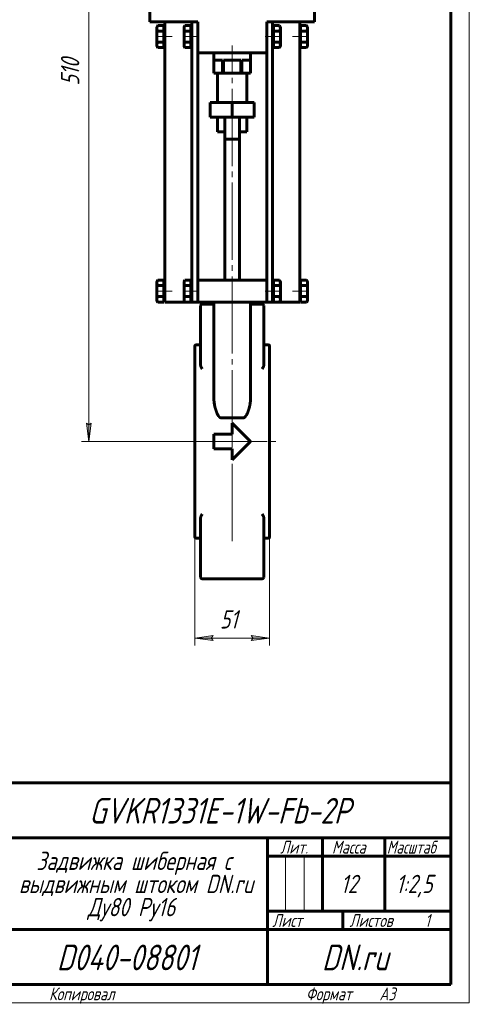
# Model space of a CAD drawing. Header units: millimetres. Extents: x 0 to 297, y 0 to 429.
# Tile 2 of 3: x 174 to 297, y 0 to 268. Entities that reach past the tile are written whole.
import ezdxf

# ---------------------------------------------------------------- set-up
doc = ezdxf.new("R2010")
doc.units = ezdxf.units.MM
for name, pattern in [('K5LT-1', [0]), ('K5LT_AXLED', [25.582741, 21.082741, -1.5, 1.5, -1.5]), ('K5LT_BASIC', [0]), ('K5LT_THIN', [0])]:
    doc.linetypes.add(name, pattern=pattern)
doc.layers.add('Системный слой', color=7, linetype='Continuous')
doc.layers.add('Системный слой (1)', color=7, linetype='Continuous', true_color=0x6c6c6c)
doc.styles.add('KDIMTEXTSTYLE', font='txt', dxfattribs={"width": 0.96, "oblique": 15, "height": 5})
doc.styles.add('KTEXTSTYLE', font='txt', dxfattribs={"width": 0.96, "height": 5})
doc.dimstyles.new('KDIMSTYLE (0.40)', dxfattribs={"dimtxt": 5, "dimasz": 1, "dimexe": 2, "dimexo": 0, "dimgap": 1, "dimtad": 1, "dimlfac": 2.5, "dimtxsty": 'KDIMTEXTSTYLE', "dimsah": 1, "dimcen": 0, "dimdle": 1, "dimadec": 0, "dimazin": 0, "dimtfac": 0.667, "dimtmove": 0, "dimatfit": 3, "dimfxl": 1, "dimtvp": 1, "dimtolj": 1, "dimtzin": 0, "dimarcsym": 0})

# ---------------------------------------------------------------- blocks, each defined once
blk = doc.blocks.new('U16')
at = {"layer": 'Системный слой (1)', "color": 143, "linetype": 'K5LT_BASIC', "lineweight": 60, "true_color": 0x33acca}
for p, q in [((222.59, 179.45), (223.79, 179.45)), ((240.99, 179.45), (242.19, 179.45))]:
    blk.add_line(p, q, dxfattribs=at)
blk = doc.blocks.new('U17')
at = {"layer": 'Системный слой (1)', "color": 143, "linetype": 'K5LT_BASIC', "lineweight": 60, "true_color": 0x33acca}
for p, q in [((222.59, 126.65), (223.79, 126.65)), ((240.99, 126.65), (242.19, 126.65))]:
    blk.add_line(p, q, dxfattribs=at)
blk = doc.blocks.new('D7')
at = {"layer": 'Системный слой (1)'}
for points in [[(226.69, 99.46), (227.19, 100.12), (222.19, 99.46), (227.19, 98.8)], [(237.59, 98.8), (242.59, 99.46), (237.59, 100.12), (238.09, 99.46)]]:
    blk.add_hatch(color=7, dxfattribs=at).paths.add_polyline_path(points)
at = {"layer": 'Системный слой (1)', "color": 7, "linetype": 'K5LT_THIN', "lineweight": 18, "true_color": 0xffffff}
for p, q in [((222.19, 127.05), (222.19, 97.46)), ((242.59, 127.05), (242.59, 97.46)), ((222.19, 99.46), (227.19, 100.12)), ((227.19, 98.8), (222.19, 99.46)), ((227.19, 100.12), (226.69, 99.46)), ((226.69, 99.46), (227.19, 98.8)), ((238.09, 99.46), (237.59, 100.12)), ((237.59, 100.12), (242.59, 99.46)), ((242.59, 99.46), (237.59, 98.8)), ((237.59, 98.8), (238.09, 99.46))]:
    blk.add_line(p, q, dxfattribs=at)
blk.add_wipeout([(229.04, 100.46), (229.04, 107.84), (235.48, 107.84), (235.48, 100.46)]).dxf.layer = 'Системный слой (1)'
blk.add_line((222.19, 99.46), (242.59, 99.46), dxfattribs=at)
at = {"layer": 'Системный слой (1)', "color": 7, "insert": (229.04, 107.05), "char_height": 5, "attachment_point": 1, "style": 'KTEXTSTYLE'}
blk.add_mtext('\\fArial|b0|c204|p34;\\H5.0;\\W1.000;\\Q15;\\fGOST Type AU|b0|i0|c204|p34;\\Q15;\\W0.960;51', dxfattribs=at)
blk = doc.blocks.new('KDIMARROW_01')
at = {"layer": 'Системный слой'}
blk.add_hatch(color=0, dxfattribs=at).paths.add_polyline_path([(-5, -0.66), (0, 0), (-5, 0.66), (-4.5, 0)])
at = {"layer": 'Системный слой', "color": 0, "linetype": 'K5LT_THIN', "lineweight": 18}
for p, q in [((-4.5, 0), (-5, 0.66)), ((-5, 0.66), (0, 0)), ((0, 0), (-5, -0.66)), ((-5, -0.66), (-4.5, 0))]:
    blk.add_line(p, q, dxfattribs=at)
at = {"layer": 'Системный слой (1)', "color": 0, "linetype": 'K5LT_THIN', "lineweight": 18}
blk.add_line((96.52, 153.05), (96.12, 153.05), dxfattribs=at)
blk = doc.blocks.new('D8')
at = {"layer": 'Системный слой (1)'}
for points in [[(193.98, 352.05), (193.32, 357.05), (192.66, 352.05), (193.32, 352.55)], [(193.32, 153.05), (193.98, 158.05), (193.32, 157.55), (192.66, 158.05)]]:
    blk.add_hatch(color=7, dxfattribs=at).paths.add_polyline_path(points)
at = {"layer": 'Системный слой (1)', "color": 7, "linetype": 'K5LT_THIN', "lineweight": 18, "true_color": 0xffffff}
for p, q in [((213.99, 357.05), (191.32, 357.05)), ((192.66, 352.05), (193.32, 357.05)), ((193.32, 357.05), (193.98, 352.05)), ((193.32, 352.55), (192.66, 352.05)), ((193.98, 352.05), (193.32, 352.55)), ((193.32, 153.05), (192.66, 158.05)), ((192.66, 158.05), (193.32, 157.55)), ((193.32, 157.55), (193.98, 158.05)), ((193.98, 158.05), (193.32, 153.05)), ((222.19, 153.05), (191.32, 153.05))]:
    blk.add_line(p, q, dxfattribs=at)
blk.add_wipeout([(192.32, 250.1), (184.94, 250.1), (184.94, 259.6), (192.32, 259.6)]).dxf.layer = 'Системный слой (1)'
blk.add_line((193.32, 357.05), (193.32, 153.05), dxfattribs=at)
at = {"layer": 'Системный слой (1)', "color": 7, "insert": (185.73, 250.1), "char_height": 5, "attachment_point": 1, "rotation": 90, "style": 'KTEXTSTYLE'}
blk.add_mtext('\\fArial|b0|c204|p34;\\H5.0;\\W1.000;\\Q15;\\fGOST Type AU|b0|i0|c204|p34;\\Q15;\\W0.960;510', dxfattribs=at)
blk = doc.blocks.new('U22')
at = {"color": 7, "linetype": 'K5LT_THIN', "lineweight": 18, "true_color": 0xffffff}
for p, q in [((297, 420), (297, 0)), ((246.96, 25), (246.96, 40)), ((251.98, 25), (251.98, 40)), ((297, 0), (0, 0))]:
    blk.add_line(p, q, dxfattribs=at)
at = {"color": 143, "linetype": 'K5LT_BASIC', "lineweight": 60, "true_color": 0x33acca}
for p, q in [((292, 415), (292, 5)), ((107, 60), (292, 60)), ((172, 45), (292, 45)), ((242, 5), (242, 45)), ((257, 25), (257, 45)), ((274, 25), (274, 45)), ((242, 40), (257, 40)), ((257, 40), (292, 40)), ((242, 25), (292, 25)), ((262.57, 20), (262.57, 25)), ((172, 20), (242, 20)), ((242, 20), (292, 20)), ((292, 5), (20, 5))]:
    blk.add_line(p, q, dxfattribs=at)
at = {"color": 7, "attachment_point": 1, "style": 'KTEXTSTYLE'}
for s, insert, char_height in [('\\fArial|b0|c204|p34;\\H5.0;\\W1.000;\\Q15;\\fGOST Type AU|b0|i0|c204|p34;\\Q15;\\W0.960;\\H7.00;GVKR1331E-1W-Fb-2P', (193.41, 55.86), 7), ('\\fArial|b0|c204|p34;\\H5.0;\\W1.000;\\Q15;\\fGOST Type AU|b0|i0|c204|p34;\\Q15;\\W0.960;\\H3.50;Лит.', (245.47, 44.18), 3.5), ('\\fArial|b0|c204|p34;\\H5.0;\\W1.000;\\Q15;\\fGOST Type AU|b0|i0|c204|p34;\\Q15;\\W0.960;\\H3.50;Масса', (259.58, 44.18), 3.5), ('\\fArial|b0|c204|p34;\\H5.0;\\W1.000;\\Q15;\\fGOST Type AU|b0|i0|c204|p34;\\Q15;\\W0.926;\\H3.50;Масштаб', (274.52, 44.18), 3.5), ('\\fArial|b0|c204|p34;\\H5.0;\\W1.000;\\Q15;\\fGOST Type AU|b0|i0|c204|p34;\\Q15;\\W0.960;Задвижка шиберная с', (179.04, 41.21), 5), ('\\fArial|b0|c204|p34;\\H5.0;\\W1.000;\\Q15;\\fGOST Type AU|b0|i0|c204|p34;\\Q15;\\W0.960;12', (261.94, 34.9), 5), ('\\fArial|b0|c204|p34;\\H5.0;\\W1.000;\\Q15;\\fGOST Type AU|b0|i0|c204|p34;\\Q15;\\W0.960;{\\c16737820;1:2,5}', (277, 34.9), 5), ('\\fArial|b0|c204|p34;\\H5.0;\\W1.000;\\Q15;\\fGOST Type AU|b0|i0|c204|p34;\\Q15;\\W0.960;выдвижным штоком DN.ru', (174.27, 34.9), 5), ('\\fArial|b0|c204|p34;\\H5.0;\\W1.000;\\Q15;\\fGOST Type AU|b0|i0|c204|p34;\\Q15;\\W0.960;Ду80 Ру16', (192.99, 28.59), 5), ('\\fArial|b0|c204|p34;\\H5.0;\\W1.000;\\Q15;\\fGOST Type AU|b0|i0|c204|p34;\\Q15;\\W0.960;\\H3.50;Лист', (243.32, 24.18), 3.5), ('\\fArial|b0|c204|p34;\\H5.0;\\W1.000;\\Q15;\\fGOST Type AU|b0|i0|c204|p34;\\Q15;\\W0.960;\\H3.50;Листов', (264.36, 24.18), 3.5), ('\\fArial|b0|c204|p34;\\H5.0;\\W1.000;\\Q15;\\fGOST Type AU|b0|i0|c204|p34;\\Q15;\\W0.960;\\H3.50;1', (284.91, 24.18), 3.5), ('\\fArial|b0|c204|p34;\\H5.0;\\W1.000;\\Q15;\\fGOST Type AU|b0|i0|c204|p34;\\Q15;\\W0.960;\\H7.00;D040-08801', (184.61, 15.86), 7), ('\\fArial|b0|c204|p34;\\H5.0;\\W1.000;\\Q15;\\fGOST Type AU|b0|i0|c204|p34;\\Q15;\\W0.960;\\H7.00;DN.ru', (256.84, 15.86), 7), ('\\fArial|b0|c204|p34;\\H5.0;\\W1.000;\\Q15;\\fGOST Type AU|b0|i0|c204|p34;\\Q15;\\W0.960;\\H3.50;Копировал', (182.5, 4.18), 3.5), ('\\fArial|b0|c204|p34;\\H5.0;\\W1.000;\\Q15;\\fGOST Type AU|b0|i0|c204|p34;\\Q15;\\W0.960;\\H3.50;Формат', (252.5, 4.18), 3.5), ('\\fArial|b0|c204|p34;\\H5.0;\\W1.000;\\Q15;\\fGOST Type AU|b0|i0|c204|p34;\\Q15;\\W0.960;\\H3.50;A3', (272.5, 4.18), 3.5)]:
    blk.add_mtext(s, dxfattribs=dict(at, insert=insert, char_height=char_height))

msp = doc.modelspace()

# ---------------------------------------------------------------- linework, layer by layer
at = {"layer": 'Системный слой (1)', "color": 143, "linetype": 'K5LT_BASIC', "lineweight": 60, "true_color": 0x33acca}
for p, q in [((209.9947, 267.4471), (209.9947, 280.6471)), ((254.7947, 267.4471), (254.7947, 280.6471)), ((213.9947, 267.4471), (209.9947, 267.4471)), ((212.1069, 266.4494), (211.8747, 266.0471)), ((211.8747, 266.0471), (211.8747, 265.6988)), ((213.7547, 266.4494), (212.1069, 266.4494)), ((213.7547, 266.4494), (213.7547, 265.6988)), ((213.9947, 266.0471), (213.7547, 266.0471)), ((213.9947, 267.4471), (213.9947, 191.0471)), ((213.9947, 267.4471), (221.3947, 267.4471)), ((219.5069, 266.4494), (219.2747, 266.0471)), ((219.2747, 266.0471), (219.2747, 265.6988)), ((221.1547, 266.4494), (219.5069, 266.4494)), ((221.1547, 266.4494), (221.1547, 265.6988)), ((221.3947, 266.0471), (221.1547, 266.0471)), ((221.3947, 267.4471), (222.9947, 267.4471)), ((221.3947, 267.4471), (221.3947, 191.0471)), ((222.9947, 267.4471), (222.9947, 197.0471)), ((243.3947, 267.4471), (241.7947, 267.4471)), ((241.7947, 267.4471), (241.7947, 197.0471)), ((243.3947, 267.4471), (243.3947, 191.0471)), ((243.3947, 267.4471), (250.7947, 267.4471)), ((243.3947, 266.0471), (243.6347, 266.0471)), ((243.6347, 266.4494), (243.6347, 265.6988)), ((243.6347, 266.4494), (245.2825, 266.4494)), ((245.2825, 266.4494), (245.5147, 266.0471)), ((245.5147, 266.0471), (245.5147, 265.6988)), ((250.7947, 267.4471), (250.7947, 191.0471)), ((254.7947, 267.4471), (250.7947, 267.4471)), ((250.7947, 266.0471), (251.0347, 266.0471)), ((251.0347, 266.4494), (251.0347, 265.6988)), ((251.0347, 266.4494), (252.6825, 266.4494)), ((252.6825, 266.4494), (252.9147, 266.0471)), ((252.9147, 266.0471), (252.9147, 265.6988)), ((211.8747, 265.6988), (211.8747, 263.4471)), ((211.8747, 263.4471), (211.8747, 261.1955)), ((213.7547, 264.9483), (212.1069, 264.9483)), ((213.7547, 265.6988), (213.7547, 264.9483)), ((213.7547, 264.9483), (213.7547, 263.4471)), ((213.7547, 263.4471), (213.7547, 261.946)), ((219.2747, 265.6988), (219.2747, 263.4471)), ((219.2747, 263.4471), (219.2747, 261.1955)), ((221.1547, 264.9483), (219.5069, 264.9483)), ((221.1547, 265.6988), (221.1547, 264.9483)), ((221.1547, 264.9483), (221.1547, 263.4471)), ((221.1547, 263.4471), (221.1547, 261.946)), ((243.6347, 265.6988), (243.6347, 264.9483)), ((243.6347, 264.9483), (243.6347, 263.4471)), ((243.6347, 264.9483), (245.2825, 264.9483)), ((243.6347, 263.4471), (243.6347, 261.946)), ((245.5147, 265.6988), (245.5147, 263.4471)), ((245.5147, 263.4471), (245.5147, 261.1955)), ((251.0347, 265.6988), (251.0347, 264.9483)), ((251.0347, 264.9483), (251.0347, 263.4471)), ((251.0347, 264.9483), (252.6825, 264.9483)), ((251.0347, 263.4471), (251.0347, 261.946)), ((252.9147, 265.6988), (252.9147, 263.4471)), ((252.9147, 263.4471), (252.9147, 261.1955)), ((211.8747, 261.1955), (211.8747, 260.8471)), ((212.1069, 260.4449), (211.8747, 260.8471)), ((213.7547, 261.946), (212.1069, 261.946)), ((213.7547, 260.4449), (212.1069, 260.4449)), ((213.7547, 261.946), (213.7547, 261.1955)), ((213.7547, 261.1955), (213.7547, 260.4449)), ((213.9947, 260.8471), (213.7547, 260.8471)), ((219.2747, 261.1955), (219.2747, 260.8471)), ((219.5069, 260.4449), (219.2747, 260.8471)), ((221.1547, 261.946), (219.5069, 261.946)), ((221.1547, 260.4449), (219.5069, 260.4449)), ((221.1547, 261.946), (221.1547, 261.1955)), ((221.1547, 261.1955), (221.1547, 260.4449)), ((221.3947, 260.8471), (221.1547, 260.8471)), ((243.3947, 260.8471), (243.6347, 260.8471)), ((243.6347, 261.946), (245.2825, 261.946)), ((243.6347, 261.946), (243.6347, 261.1955)), ((243.6347, 261.1955), (243.6347, 260.4449)), ((243.6347, 260.4449), (245.2825, 260.4449)), ((245.2825, 260.4449), (245.5147, 260.8471)), ((245.5147, 261.1955), (245.5147, 260.8471)), ((250.7947, 260.8471), (251.0347, 260.8471)), ((251.0347, 261.946), (251.0347, 261.1955)), ((251.0347, 261.946), (252.6825, 261.946)), ((251.0347, 261.1955), (251.0347, 260.4449)), ((251.0347, 260.4449), (252.6825, 260.4449)), ((252.6825, 260.4449), (252.9147, 260.8471)), ((252.9147, 261.1955), (252.9147, 260.8471)), ((222.9947, 259.0471), (241.7947, 259.0471)), ((227.3947, 253.4471), (227.3947, 259.0471)), ((237.3947, 253.4471), (237.3947, 259.0471)), ((227.3968, 253.4471), (227.3968, 257.0471)), ((227.3968, 257.0471), (229.7716, 257.0471)), ((229.7716, 253.4471), (229.7716, 257.0471)), ((230.0198, 257.0471), (232.3947, 257.0471)), ((230.0198, 253.4471), (230.0198, 257.0471)), ((232.3947, 257.0471), (234.7696, 257.0471)), ((234.7696, 253.4471), (234.7696, 257.0471)), ((235.0178, 257.0471), (237.3926, 257.0471)), ((235.0178, 253.4471), (235.0178, 257.0471)), ((237.3926, 253.4471), (237.3926, 257.0471)), ((227.3947, 253.4471), (227.3968, 253.4471)), ((227.3968, 253.4471), (229.7716, 253.4471)), ((228.3947, 245.4471), (228.3947, 253.4471)), ((229.7716, 253.4471), (230.0198, 253.4471)), ((230.0198, 253.4471), (234.7696, 253.4471)), ((234.7696, 253.4471), (235.0178, 253.4471)), ((235.0178, 253.4471), (237.3926, 253.4471)), ((236.3947, 245.4471), (236.3947, 253.4471)), ((237.3926, 253.4471), (237.3947, 253.4471)), ((226.3947, 241.4471), (226.3947, 245.4471)), ((226.3947, 245.4471), (232.3947, 245.4471)), ((232.3947, 241.4471), (232.3947, 245.4471)), ((232.3947, 245.4471), (238.3947, 245.4471)), ((238.3947, 241.4471), (238.3947, 245.4471)), ((226.3947, 241.4471), (232.3947, 241.4471)), ((228.3947, 237.4471), (228.3947, 241.4471)), ((230.3947, 235.4471), (230.3947, 241.4471)), ((232.3947, 241.4471), (238.3947, 241.4471)), ((234.3947, 235.4471), (234.3947, 241.4471)), ((236.3947, 237.4471), (236.3947, 241.4471)), ((228.3947, 237.4471), (230.3947, 237.4471)), ((234.3947, 237.4471), (236.3947, 237.4471)), ((230.3947, 197.0471), (230.3947, 235.4471)), ((234.3947, 235.4471), (230.3947, 235.4471)), ((234.3947, 197.0471), (234.3947, 235.4471)), ((212.1069, 197.0494), (211.8747, 196.6471)), ((211.8747, 196.6471), (211.8747, 196.2988)), ((211.8747, 196.2988), (211.8747, 194.0471)), ((213.7547, 197.0494), (212.1069, 197.0494)), ((213.7547, 197.0494), (213.7547, 196.2988)), ((213.9947, 196.6471), (213.7547, 196.6471)), ((213.7547, 196.2988), (213.7547, 195.5483)), ((219.5069, 197.0494), (219.2747, 196.6471)), ((219.2747, 196.6471), (219.2747, 196.2988)), ((219.2747, 196.2988), (219.2747, 194.0471)), ((221.1547, 197.0494), (219.5069, 197.0494)), ((221.1547, 197.0494), (221.1547, 196.2988)), ((221.3947, 196.6471), (221.1547, 196.6471)), ((221.1547, 196.2988), (221.1547, 195.5483)), ((222.9947, 191.0471), (222.9947, 197.0471)), ((222.9947, 197.0471), (241.7947, 197.0471)), ((241.7947, 191.0471), (241.7947, 197.0471)), ((243.3947, 196.6471), (243.6347, 196.6471)), ((243.6347, 197.0494), (243.6347, 196.2988)), ((243.6347, 197.0494), (245.2825, 197.0494)), ((243.6347, 196.2988), (243.6347, 195.5483)), ((245.2825, 197.0494), (245.5147, 196.6471)), ((245.5147, 196.6471), (245.5147, 196.2988)), ((245.5147, 196.2988), (245.5147, 194.0471)), ((250.7947, 196.6471), (251.0347, 196.6471)), ((251.0347, 197.0494), (252.6825, 197.0494)), ((251.0347, 197.0494), (251.0347, 196.2988)), ((251.0347, 196.2988), (251.0347, 195.5483)), ((252.6825, 197.0494), (252.9147, 196.6471)), ((252.9147, 196.6471), (252.9147, 196.2988)), ((252.9147, 196.2988), (252.9147, 194.0471)), ((211.8747, 194.0471), (211.8747, 191.7955)), ((213.7547, 195.5483), (212.1069, 195.5483)), ((213.7547, 195.5483), (213.7547, 194.0471)), ((213.7547, 194.0471), (213.7547, 192.546)), ((219.2747, 194.0471), (219.2747, 191.7955)), ((221.1547, 195.5483), (219.5069, 195.5483)), ((221.1547, 195.5483), (221.1547, 194.0471)), ((221.1547, 194.0471), (221.1547, 192.546)), ((243.6347, 195.5483), (245.2825, 195.5483)), ((243.6347, 195.5483), (243.6347, 194.0471)), ((243.6347, 194.0471), (243.6347, 192.546)), ((245.5147, 194.0471), (245.5147, 191.7955)), ((251.0347, 195.5483), (252.6825, 195.5483)), ((251.0347, 195.5483), (251.0347, 194.0471)), ((251.0347, 194.0471), (251.0347, 192.546)), ((252.9147, 194.0471), (252.9147, 191.7955)), ((211.8747, 191.7955), (211.8747, 191.4471)), ((212.1069, 191.0449), (211.8747, 191.4471)), ((213.7547, 192.546), (212.1069, 192.546)), ((213.7547, 191.0449), (212.1069, 191.0449)), ((213.7547, 192.546), (213.7547, 191.7955)), ((213.7547, 191.7955), (213.7547, 191.0449)), ((213.9947, 191.4471), (213.7547, 191.4471)), ((217.5947, 191.0471), (213.9947, 191.0471)), ((219.5056, 191.0471), (217.5947, 191.0471)), ((219.2747, 191.7955), (219.2747, 191.4471)), ((219.5069, 191.0449), (219.2747, 191.4471)), ((221.1547, 192.546), (219.5069, 192.546)), ((221.1547, 191.0449), (219.5069, 191.0449)), ((221.1547, 192.546), (221.1547, 191.7955)), ((221.1547, 191.7955), (221.1547, 191.0449)), ((221.3947, 191.4471), (221.1547, 191.4471)), ((221.3947, 191.0471), (221.1547, 191.0471)), ((221.3947, 191.0471), (222.9947, 191.0471)), ((222.9947, 191.0471), (241.7947, 191.0471)), ((227.3947, 191.0471), (227.3947, 164.8793)), ((237.3947, 191.0471), (237.3947, 164.8793)), ((243.3947, 191.0471), (241.7947, 191.0471)), ((243.3947, 191.4471), (243.6347, 191.4471)), ((243.3947, 191.0471), (243.6347, 191.0471)), ((243.6347, 192.546), (243.6347, 191.7955)), ((243.6347, 192.546), (245.2825, 192.546)), ((243.6347, 191.7955), (243.6347, 191.0449)), ((243.6347, 191.0449), (245.2825, 191.0449)), ((245.2825, 191.0449), (245.5147, 191.4471)), ((245.2838, 191.0471), (247.1947, 191.0471)), ((245.5147, 191.7955), (245.5147, 191.4471)), ((247.1947, 191.0471), (250.7947, 191.0471)), ((250.7947, 191.4471), (251.0347, 191.4471)), ((251.0347, 192.546), (251.0347, 191.7955)), ((251.0347, 192.546), (252.6825, 192.546)), ((251.0347, 191.7955), (251.0347, 191.0449)), ((251.0347, 191.0449), (252.6825, 191.0449)), ((252.6825, 191.0449), (252.9147, 191.4471)), ((252.9147, 191.7955), (252.9147, 191.4471)), ((223.7947, 189.6328), (223.7947, 190.0895)), ((223.7947, 190.0895), (223.7947, 181.7934)), ((227.3947, 190.4895), (224.1947, 190.4895)), ((240.5947, 190.4895), (237.3947, 190.4895)), ((240.9947, 190.0895), (240.9947, 181.7934)), ((240.9947, 186.3856), (240.9947, 189.6328)), ((223.7947, 181.7934), (223.7947, 176.6197)), ((240.9947, 181.7934), (240.9947, 176.6197)), ((222.1947, 179.0471), (222.1947, 127.0471)), ((242.5947, 179.0471), (242.5947, 127.0471)), ((223.7947, 176.6197), (223.7947, 173.8382)), ((240.9947, 176.6197), (240.9947, 173.8382)), ((229.3947, 159.4969), (235.3947, 159.4969)), ((232.3947, 158.0471), (232.3947, 155.0471)), ((232.3947, 158.0471), (237.3947, 153.0471)), ((227.3947, 155.0471), (227.3947, 151.0471)), ((227.3947, 155.0471), (232.3947, 155.0471)), ((237.3947, 153.0471), (232.3947, 148.0471)), ((227.3947, 151.0471), (232.3947, 151.0471)), ((232.3947, 151.0471), (232.3947, 148.0471)), ((223.7947, 129.4746), (223.7947, 132.2561)), ((240.9947, 129.4746), (240.9947, 132.2561)), ((223.7947, 124.3009), (223.7947, 129.4746)), ((240.9947, 124.3009), (240.9947, 129.4746)), ((223.7947, 116.0048), (223.7947, 124.3009)), ((240.9947, 116.0048), (240.9947, 124.3009)), ((223.7947, 119.7087), (223.7947, 116.0048)), ((240.5947, 115.6048), (224.1947, 115.6048)), ((240.9947, 116.4615), (240.9947, 116.0048))]:
    msp.add_line(p, q, dxfattribs=at)
at = {"layer": 'Системный слой (1)', "color": 30, "linetype": 'K5LT_AXLED', "lineweight": 18, "true_color": 0xff8000}
for p, q in [((215.9947, 263.4471), (211.7547, 263.4471)), ((223.3947, 263.4471), (219.1547, 263.4471)), ((245.6347, 263.4471), (241.3947, 263.4471)), ((253.0347, 263.4471), (248.7947, 263.4471)), ((232.3947, 125.8381), (232.3947, 261.0471)), ((215.9947, 194.0471), (211.7547, 194.0471)), ((223.3947, 194.0471), (219.1547, 194.0471)), ((245.6347, 194.0471), (241.3947, 194.0471)), ((253.0347, 194.0471), (248.7947, 194.0471)), ((220.1947, 153.0471), (244.5947, 153.0471)), ((220.7947, 153.0471), (243.9947, 153.0471))]:
    msp.add_line(p, q, dxfattribs=at)
at = {"layer": 'Системный слой (1)', "color": 143, "linetype": 'K5LT_BASIC', "lineweight": 60, "true_color": 0x33acca}
for centre, start, end in [((224.1947, 190.0895), 90, 180), ((224.1947, 190.0895), 90, 180), ((240.5947, 190.0895), 0, 90), ((222.5947, 179.0471), 90, 180), ((242.1947, 179.0471), 0, 90), ((222.5947, 127.0471), 180, 270), ((242.1947, 127.0471), 270, 0), ((224.1947, 116.0048), 180, 270), ((240.5947, 116.0048), 270, 0), ((240.5947, 116.0048), 270, 0)]:
    msp.add_arc(centre, 0.4, start, end, dxfattribs=at)
for points, knots in [([(212.1069, 266.4494), (212.076, 266.3958), (212.0301, 266.3095), (211.9762, 266.1878), (211.9409, 266.0925), (211.9118, 265.9944), (211.8888, 265.8894), (211.8768, 265.7882), (211.8747, 265.7227), (211.8747, 265.6988)], [0, 0, 0, 0, 2.19292398, 3.51825832, 4.90426476, 6.00979902, 7.4227334, 9.05858362, 10, 10, 10, 10]), ([(219.5069, 266.4494), (219.476, 266.3958), (219.4301, 266.3095), (219.3762, 266.1878), (219.3409, 266.0925), (219.3118, 265.9944), (219.2888, 265.8894), (219.2768, 265.7882), (219.2747, 265.7227), (219.2747, 265.6988)], [0, 0, 0, 0, 2.19292398, 3.51825832, 4.90426476, 6.00979902, 7.4227334, 9.05858362, 10, 10, 10, 10]), ([(245.2825, 266.4494), (245.3134, 266.3958), (245.3593, 266.3095), (245.4133, 266.1878), (245.4485, 266.0925), (245.4776, 265.9944), (245.5006, 265.8894), (245.5126, 265.7882), (245.5147, 265.7227), (245.5147, 265.6988)], [0, 0, 0, 0, 2.19292398, 3.51825832, 4.90426476, 6.00979902, 7.4227334, 9.05858362, 10, 10, 10, 10]), ([(252.6825, 266.4494), (252.7134, 266.3958), (252.7593, 266.3095), (252.8133, 266.1878), (252.8485, 266.0925), (252.8776, 265.9944), (252.9006, 265.8894), (252.9126, 265.7882), (252.9147, 265.7227), (252.9147, 265.6988)], [0, 0, 0, 0, 2.19292398, 3.51825832, 4.90426476, 6.00979902, 7.4227334, 9.05858362, 10, 10, 10, 10]), ([(211.8747, 265.6988), (211.8747, 265.6528), (211.8802, 265.5639), (211.9043, 265.4285), (211.9384, 265.3109), (211.9996, 265.1486), (212.0574, 265.034), (212.1069, 264.9483)], [0, 0, 0, 0, 1.44740223, 2.79972062, 4.28007379, 5.18836903, 8, 8, 8, 8]), ([(219.2747, 265.6988), (219.2747, 265.6528), (219.2802, 265.5639), (219.3043, 265.4285), (219.3384, 265.3109), (219.3996, 265.1486), (219.4574, 265.034), (219.5069, 264.9483)], [0, 0, 0, 0, 1.44740223, 2.79972062, 4.28007379, 5.18836903, 8, 8, 8, 8]), ([(245.5147, 265.6988), (245.5147, 265.6528), (245.5092, 265.5639), (245.4851, 265.4285), (245.451, 265.3109), (245.3898, 265.1486), (245.332, 265.034), (245.2825, 264.9483)], [0, 0, 0, 0, 1.44740223, 2.79972062, 4.28007379, 5.18836903, 8, 8, 8, 8]), ([(252.9147, 265.6988), (252.9147, 265.6528), (252.9092, 265.5639), (252.8851, 265.4285), (252.851, 265.3109), (252.7898, 265.1486), (252.732, 265.034), (252.6825, 264.9483)], [0, 0, 0, 0, 1.44740223, 2.79972062, 4.28007379, 5.18836903, 8, 8, 8, 8]), ([(212.1069, 261.946), (212.076, 261.8925), (212.0301, 261.8061), (211.9762, 261.6845), (211.9409, 261.5891), (211.9118, 261.491), (211.8888, 261.3861), (211.8768, 261.2849), (211.8747, 261.2194), (211.8747, 261.1955)], [0, 0, 0, 0, 2.19292398, 3.51825832, 4.90426476, 6.00979902, 7.4227334, 9.05858362, 10, 10, 10, 10]), ([(211.8747, 261.1955), (211.8747, 261.1495), (211.8802, 261.0605), (211.9043, 260.9252), (211.9384, 260.8076), (211.9996, 260.6453), (212.0574, 260.5307), (212.1069, 260.4449)], [0, 0, 0, 0, 1.44740223, 2.79972062, 4.28007379, 5.18836903, 8, 8, 8, 8]), ([(219.5069, 261.946), (219.476, 261.8925), (219.4301, 261.8061), (219.3762, 261.6845), (219.3409, 261.5891), (219.3118, 261.491), (219.2888, 261.3861), (219.2768, 261.2849), (219.2747, 261.2194), (219.2747, 261.1955)], [0, 0, 0, 0, 2.19292398, 3.51825832, 4.90426476, 6.00979902, 7.4227334, 9.05858362, 10, 10, 10, 10]), ([(219.2747, 261.1955), (219.2747, 261.1495), (219.2802, 261.0605), (219.3043, 260.9252), (219.3384, 260.8076), (219.3996, 260.6453), (219.4574, 260.5307), (219.5069, 260.4449)], [0, 0, 0, 0, 1.44740223, 2.79972062, 4.28007379, 5.18836903, 8, 8, 8, 8]), ([(245.2825, 261.946), (245.3134, 261.8925), (245.3593, 261.8061), (245.4133, 261.6845), (245.4485, 261.5891), (245.4776, 261.491), (245.5006, 261.3861), (245.5126, 261.2849), (245.5147, 261.2194), (245.5147, 261.1955)], [0, 0, 0, 0, 2.19292398, 3.51825832, 4.90426476, 6.00979902, 7.4227334, 9.05858362, 10, 10, 10, 10]), ([(245.5147, 261.1955), (245.5147, 261.1495), (245.5092, 261.0605), (245.4851, 260.9252), (245.451, 260.8076), (245.3898, 260.6453), (245.332, 260.5307), (245.2825, 260.4449)], [0, 0, 0, 0, 1.44740223, 2.79972062, 4.28007379, 5.18836903, 8, 8, 8, 8]), ([(252.6825, 261.946), (252.7134, 261.8925), (252.7593, 261.8061), (252.8133, 261.6845), (252.8485, 261.5891), (252.8776, 261.491), (252.9006, 261.3861), (252.9126, 261.2849), (252.9147, 261.2194), (252.9147, 261.1955)], [0, 0, 0, 0, 2.19292398, 3.51825832, 4.90426476, 6.00979902, 7.4227334, 9.05858362, 10, 10, 10, 10]), ([(252.9147, 261.1955), (252.9147, 261.1495), (252.9092, 261.0605), (252.8851, 260.9252), (252.851, 260.8076), (252.7898, 260.6453), (252.732, 260.5307), (252.6825, 260.4449)], [0, 0, 0, 0, 1.44740223, 2.79972062, 4.28007379, 5.18836903, 8, 8, 8, 8]), ([(212.1069, 197.0494), (212.076, 196.9958), (212.0301, 196.9095), (211.9762, 196.7878), (211.9409, 196.6925), (211.9118, 196.5944), (211.8888, 196.4894), (211.8768, 196.3882), (211.8747, 196.3227), (211.8747, 196.2988)], [0, 0, 0, 0, 2.19292398, 3.51825832, 4.90426476, 6.00979902, 7.4227334, 9.05858362, 10, 10, 10, 10]), ([(211.8747, 196.2988), (211.8747, 196.2528), (211.8802, 196.1639), (211.9043, 196.0285), (211.9384, 195.9109), (211.9996, 195.7486), (212.0574, 195.634), (212.1069, 195.5483)], [0, 0, 0, 0, 1.44740223, 2.79972062, 4.28007379, 5.18836903, 8, 8, 8, 8]), ([(219.5069, 197.0494), (219.476, 196.9958), (219.4301, 196.9095), (219.3762, 196.7878), (219.3409, 196.6925), (219.3118, 196.5944), (219.2888, 196.4894), (219.2768, 196.3882), (219.2747, 196.3227), (219.2747, 196.2988)], [0, 0, 0, 0, 2.19292398, 3.51825832, 4.90426476, 6.00979902, 7.4227334, 9.05858362, 10, 10, 10, 10]), ([(219.2747, 196.2988), (219.2747, 196.2528), (219.2802, 196.1639), (219.3043, 196.0285), (219.3384, 195.9109), (219.3996, 195.7486), (219.4574, 195.634), (219.5069, 195.5483)], [0, 0, 0, 0, 1.44740223, 2.79972062, 4.28007379, 5.18836903, 8, 8, 8, 8]), ([(245.2825, 197.0494), (245.3134, 196.9958), (245.3593, 196.9095), (245.4133, 196.7878), (245.4485, 196.6925), (245.4776, 196.5944), (245.5006, 196.4894), (245.5126, 196.3882), (245.5147, 196.3227), (245.5147, 196.2988)], [0, 0, 0, 0, 2.19292398, 3.51825832, 4.90426476, 6.00979902, 7.4227334, 9.05858362, 10, 10, 10, 10]), ([(245.5147, 196.2988), (245.5147, 196.2528), (245.5092, 196.1639), (245.4851, 196.0285), (245.451, 195.9109), (245.3898, 195.7486), (245.332, 195.634), (245.2825, 195.5483)], [0, 0, 0, 0, 1.44740223, 2.79972062, 4.28007379, 5.18836903, 8, 8, 8, 8]), ([(252.6825, 197.0494), (252.7134, 196.9958), (252.7593, 196.9095), (252.8133, 196.7878), (252.8485, 196.6925), (252.8776, 196.5944), (252.9006, 196.4894), (252.9126, 196.3882), (252.9147, 196.3227), (252.9147, 196.2988)], [0, 0, 0, 0, 2.19292398, 3.51825832, 4.90426476, 6.00979902, 7.4227334, 9.05858362, 10, 10, 10, 10]), ([(252.9147, 196.2988), (252.9147, 196.2528), (252.9092, 196.1639), (252.8851, 196.0285), (252.851, 195.9109), (252.7898, 195.7486), (252.732, 195.634), (252.6825, 195.5483)], [0, 0, 0, 0, 1.44740223, 2.79972062, 4.28007379, 5.18836903, 8, 8, 8, 8]), ([(212.1069, 192.546), (212.076, 192.4925), (212.0301, 192.4061), (211.9762, 192.2845), (211.9409, 192.1891), (211.9118, 192.091), (211.8888, 191.9861), (211.8768, 191.8849), (211.8747, 191.8194), (211.8747, 191.7955)], [0, 0, 0, 0, 2.19292398, 3.51825832, 4.90426476, 6.00979902, 7.4227334, 9.05858362, 10, 10, 10, 10]), ([(211.8747, 191.7955), (211.8747, 191.7495), (211.8802, 191.6605), (211.9043, 191.5252), (211.9384, 191.4076), (211.9996, 191.2453), (212.0574, 191.1307), (212.1069, 191.0449)], [0, 0, 0, 0, 1.44740223, 2.79972062, 4.28007379, 5.18836903, 8, 8, 8, 8]), ([(219.5069, 192.546), (219.476, 192.4925), (219.4301, 192.4061), (219.3762, 192.2845), (219.3409, 192.1891), (219.3118, 192.091), (219.2888, 191.9861), (219.2768, 191.8849), (219.2747, 191.8194), (219.2747, 191.7955)], [0, 0, 0, 0, 2.19292398, 3.51825832, 4.90426476, 6.00979902, 7.4227334, 9.05858362, 10, 10, 10, 10]), ([(219.2747, 191.7955), (219.2747, 191.7495), (219.2802, 191.6605), (219.3043, 191.5252), (219.3384, 191.4076), (219.3996, 191.2453), (219.4574, 191.1307), (219.5069, 191.0449)], [0, 0, 0, 0, 1.44740223, 2.79972062, 4.28007379, 5.18836903, 8, 8, 8, 8]), ([(245.2825, 192.546), (245.3134, 192.4925), (245.3593, 192.4061), (245.4133, 192.2845), (245.4485, 192.1891), (245.4776, 192.091), (245.5006, 191.9861), (245.5126, 191.8849), (245.5147, 191.8194), (245.5147, 191.7955)], [0, 0, 0, 0, 2.19292398, 3.51825832, 4.90426476, 6.00979902, 7.4227334, 9.05858362, 10, 10, 10, 10]), ([(245.5147, 191.7955), (245.5147, 191.7495), (245.5092, 191.6605), (245.4851, 191.5252), (245.451, 191.4076), (245.3898, 191.2453), (245.332, 191.1307), (245.2825, 191.0449)], [0, 0, 0, 0, 1.44740223, 2.79972062, 4.28007379, 5.18836903, 8, 8, 8, 8]), ([(252.6825, 192.546), (252.7134, 192.4925), (252.7593, 192.4061), (252.8133, 192.2845), (252.8485, 192.1891), (252.8776, 192.091), (252.9006, 191.9861), (252.9126, 191.8849), (252.9147, 191.8194), (252.9147, 191.7955)], [0, 0, 0, 0, 2.19292398, 3.51825832, 4.90426476, 6.00979902, 7.4227334, 9.05858362, 10, 10, 10, 10]), ([(252.9147, 191.7955), (252.9147, 191.7495), (252.9092, 191.6605), (252.8851, 191.5252), (252.851, 191.4076), (252.7898, 191.2453), (252.732, 191.1307), (252.6825, 191.0449)], [0, 0, 0, 0, 1.44740223, 2.79972062, 4.28007379, 5.18836903, 8, 8, 8, 8]), ([(224.1947, 172.8426), (224.1613, 172.9016), (224.0963, 173.0157), (224.0107, 173.1725), (223.9478, 173.2984), (223.8986, 173.4076), (223.8608, 173.5033), (223.8296, 173.6011), (223.8106, 173.6804), (223.7981, 173.7594), (223.7947, 173.8087), (223.7947, 173.8382)], [0, 0, 0, 0, 2.12154563, 4.12548095, 5.69595228, 6.69502355, 8.08365756, 9.15376914, 10.22757245, 10.94010531, 12, 12, 12, 12]), ([(240.5947, 172.8426), (240.6281, 172.9016), (240.6931, 173.0157), (240.7787, 173.1725), (240.8416, 173.2984), (240.8908, 173.4076), (240.9286, 173.5033), (240.9598, 173.6011), (240.9788, 173.6804), (240.9914, 173.7594), (240.9947, 173.8087), (240.9947, 173.8382)], [0, 0, 0, 0, 2.12154564, 4.12548095, 5.69595228, 6.69502355, 8.08365756, 9.15376914, 10.22757245, 10.94010531, 12, 12, 12, 12]), ([(227.3947, 164.8793), (227.3947, 164.7212), (227.4017, 164.4833), (227.4237, 164.1654), (227.4457, 163.9293), (227.482, 163.6192), (227.528, 163.3118), (227.583, 163.0078), (227.628, 162.7842), (227.6765, 162.5642), (227.728, 162.3502), (227.7823, 162.1414), (227.8387, 161.9395), (227.8972, 161.7438), (227.9572, 161.5558), (228.0193, 161.3735), (228.0827, 161.1984), (228.1475, 161.0304), (228.212, 160.8732), (228.2766, 160.7255), (228.3399, 160.5895), (228.4022, 160.4639), (228.4621, 160.3509), (228.5208, 160.2469), (228.5776, 160.1528), (228.633, 160.0672), (228.6847, 159.9928), (228.7335, 159.9272), (228.7784, 159.871), (228.8204, 159.822), (228.8583, 159.7807), (228.9039, 159.7342), (228.956, 159.686), (229.0215, 159.6334), (229.0726, 159.5988), (229.1285, 159.5664), (229.1806, 159.5408), (229.2552, 159.5145), (229.3252, 159.4999), (229.3744, 159.4969), (229.3947, 159.4969)], [0, 0, 0, 0, 3.43558622, 5.1326703, 6.80639495, 8.46821465, 11.71854047, 13.3118473, 14.89950169, 16.45048083, 17.97139885, 19.43841275, 20.88189029, 22.26308734, 23.60524029, 24.89281754, 26.16434681, 27.36748722, 28.51818378, 29.57882974, 30.60253113, 31.52574017, 32.38580438, 33.15722418, 33.902541, 34.56641128, 35.17429143, 35.69409221, 36.18209977, 36.59597169, 36.96773949, 37.28761535, 37.87650131, 38.35887102, 38.927591, 39.0802514, 39.61740384, 40.05068144, 40.61164244, 41, 41, 41, 41]), ([(237.3947, 164.8793), (237.3947, 164.7139), (237.387, 164.4651), (237.3631, 164.1327), (237.3392, 163.8868), (237.3097, 163.6438), (237.2751, 163.4037), (237.2358, 163.1676), (237.1922, 162.9343), (237.1446, 162.7053), (237.0933, 162.4808), (237.0394, 162.2637), (236.983, 162.0531), (236.9247, 161.8508), (236.8646, 161.6559), (236.8035, 161.4702), (236.7408, 161.2912), (236.677, 161.1201), (236.6122, 160.9568), (236.5481, 160.8051), (236.4843, 160.6631), (236.422, 160.5332), (236.361, 160.4136), (236.3027, 160.3065), (236.2457, 160.2083), (236.1907, 160.1195), (236.137, 160.0387), (236.087, 159.9685), (236.0398, 159.9066), (235.9963, 159.8535), (235.9557, 159.8072), (235.9191, 159.7681), (235.8749, 159.7241), (235.8243, 159.6783), (235.7649, 159.6316), (235.717, 159.5992), (235.6661, 159.5692), (235.6107, 159.5416), (235.5523, 159.5206), (235.4905, 159.505), (235.4425, 159.4981), (235.405, 159.4969), (235.3947, 159.4969)], [0, 0, 0, 0, 3.77471391, 5.63341164, 7.45997644, 9.2702855, 11.04193859, 12.78998107, 14.50560747, 16.21312086, 17.87218523, 19.49215001, 21.04274346, 22.56354498, 24.00605734, 25.39976385, 26.72576033, 28.03228535, 29.26088867, 30.43088373, 31.50174795, 32.53276615, 33.45774341, 34.316932, 35.08507572, 35.8274442, 36.48920353, 37.09554676, 37.61453218, 38.10207478, 38.51611885, 38.88855535, 39.20961063, 39.80189652, 40.29111035, 40.75578026, 40.98654744, 41.49683436, 42.0140045, 42.24620341, 42.79261236, 43, 43, 43, 43]), ([(224.1947, 133.2517), (224.1613, 133.1927), (224.0963, 133.0785), (224.0107, 132.9217), (223.9478, 132.7959), (223.8986, 132.6867), (223.8608, 132.591), (223.8296, 132.4931), (223.8106, 132.4139), (223.7981, 132.3349), (223.7947, 132.2856), (223.7947, 132.2561)], [0, 0, 0, 0, 2.12154563, 4.12548095, 5.69595228, 6.69502355, 8.08365756, 9.15376914, 10.22757245, 10.94010531, 12, 12, 12, 12]), ([(240.5947, 133.2517), (240.6281, 133.1927), (240.6931, 133.0785), (240.7787, 132.9217), (240.8416, 132.7959), (240.8908, 132.6867), (240.9286, 132.591), (240.9598, 132.4931), (240.9788, 132.4139), (240.9914, 132.3349), (240.9947, 132.2856), (240.9947, 132.2561)], [0, 0, 0, 0, 2.12154563, 4.12548095, 5.69595228, 6.69502355, 8.08365756, 9.15376914, 10.22757245, 10.94010531, 12, 12, 12, 12])]:
    msp.add_open_spline(points, degree=3, knots=knots, dxfattribs=at)
at = {"layer": 'Системный слой (1)', "color": 7, "linetype": 'K5LT-1'}
for points, knots in [([(212.1069, 264.9483), (212.0977, 264.9165), (212.0744, 264.8337), (212.0323, 264.6737), (211.9807, 264.4508), (211.9373, 264.2174), (211.9071, 263.9999), (211.8916, 263.8468), (211.8829, 263.724), (211.8782, 263.6317), (211.8753, 263.5393), (211.8747, 263.4778), (211.8747, 263.4471)], [0, 0, 0, 0, 1.43286195, 3.72544107, 7.16430976, 11.33828068, 14.00371051, 16.66914034, 18.00185526, 19.33457017, 20.66728509, 22, 22, 22, 22]), ([(211.8747, 263.4471), (211.8747, 263.4053), (211.8759, 263.3213), (211.8812, 263.1952), (211.8899, 263.0695), (211.905, 262.9126), (211.93, 262.7248), (211.9742, 262.4739), (212.0329, 262.214), (212.0833, 262.028), (212.1069, 261.946)], [0, 0, 0, 0, 1.81846407, 3.63692813, 5.4553922, 7.27385627, 10.46569137, 13.65752648, 18.30421618, 22, 22, 22, 22]), ([(219.5069, 264.9483), (219.4977, 264.9165), (219.4744, 264.8337), (219.4323, 264.6737), (219.3807, 264.4508), (219.3373, 264.2174), (219.3071, 263.9999), (219.2916, 263.8468), (219.2829, 263.724), (219.2782, 263.6317), (219.2753, 263.5393), (219.2747, 263.4778), (219.2747, 263.4471)], [0, 0, 0, 0, 1.43286195, 3.72544107, 7.16430976, 11.33828068, 14.00371051, 16.66914034, 18.00185526, 19.33457017, 20.66728509, 22, 22, 22, 22]), ([(219.2747, 263.4471), (219.2747, 263.4053), (219.2759, 263.3213), (219.2812, 263.1952), (219.2899, 263.0695), (219.305, 262.9126), (219.33, 262.7248), (219.3742, 262.4739), (219.4329, 262.214), (219.4833, 262.028), (219.5069, 261.946)], [0, 0, 0, 0, 1.81846407, 3.63692813, 5.4553922, 7.27385627, 10.46569137, 13.65752648, 18.30421618, 22, 22, 22, 22]), ([(245.2825, 264.9483), (245.2917, 264.9165), (245.315, 264.8337), (245.3571, 264.6737), (245.4087, 264.4508), (245.4521, 264.2174), (245.4823, 263.9999), (245.4978, 263.8468), (245.5065, 263.724), (245.5112, 263.6317), (245.5141, 263.5393), (245.5147, 263.4778), (245.5147, 263.4471)], [0, 0, 0, 0, 1.43286195, 3.72544107, 7.16430976, 11.33828068, 14.00371051, 16.66914034, 18.00185526, 19.33457017, 20.66728509, 22, 22, 22, 22]), ([(245.5147, 263.4471), (245.5147, 263.4053), (245.5135, 263.3213), (245.5083, 263.1952), (245.4995, 263.0695), (245.4844, 262.9126), (245.4594, 262.7248), (245.4152, 262.4739), (245.3566, 262.214), (245.3061, 262.028), (245.2825, 261.946)], [0, 0, 0, 0, 1.81846407, 3.63692813, 5.4553922, 7.27385627, 10.46569137, 13.65752648, 18.30421618, 22, 22, 22, 22]), ([(252.6825, 264.9483), (252.6917, 264.9165), (252.715, 264.8337), (252.7571, 264.6737), (252.8087, 264.4508), (252.8521, 264.2174), (252.8823, 263.9999), (252.8978, 263.8468), (252.9065, 263.724), (252.9112, 263.6317), (252.9141, 263.5393), (252.9147, 263.4778), (252.9147, 263.4471)], [0, 0, 0, 0, 1.43286195, 3.72544107, 7.16430976, 11.33828068, 14.00371051, 16.66914034, 18.00185526, 19.33457017, 20.66728509, 22, 22, 22, 22]), ([(252.9147, 263.4471), (252.9147, 263.4053), (252.9135, 263.3213), (252.9083, 263.1952), (252.8995, 263.0695), (252.8844, 262.9126), (252.8594, 262.7248), (252.8152, 262.4739), (252.7566, 262.214), (252.7061, 262.028), (252.6825, 261.946)], [0, 0, 0, 0, 1.81846407, 3.63692813, 5.4553922, 7.27385627, 10.46569137, 13.65752648, 18.30421618, 22, 22, 22, 22]), ([(212.1069, 195.5483), (212.0977, 195.5165), (212.0744, 195.4337), (212.0323, 195.2737), (211.9807, 195.0508), (211.9373, 194.8174), (211.9071, 194.5999), (211.8916, 194.4468), (211.8829, 194.324), (211.8782, 194.2317), (211.8753, 194.1393), (211.8747, 194.0778), (211.8747, 194.0471)], [0, 0, 0, 0, 1.43286195, 3.72544107, 7.16430976, 11.33828068, 14.00371051, 16.66914034, 18.00185526, 19.33457017, 20.66728509, 22, 22, 22, 22]), ([(211.8747, 194.0471), (211.8747, 194.0053), (211.8759, 193.9213), (211.8812, 193.7952), (211.8899, 193.6695), (211.905, 193.5126), (211.93, 193.3248), (211.9742, 193.0739), (212.0329, 192.814), (212.0833, 192.628), (212.1069, 192.546)], [0, 0, 0, 0, 1.81846407, 3.63692813, 5.4553922, 7.27385627, 10.46569137, 13.65752648, 18.30421618, 22, 22, 22, 22]), ([(219.5069, 195.5483), (219.4977, 195.5165), (219.4744, 195.4337), (219.4323, 195.2737), (219.3807, 195.0508), (219.3373, 194.8174), (219.3071, 194.5999), (219.2916, 194.4468), (219.2829, 194.324), (219.2782, 194.2317), (219.2753, 194.1393), (219.2747, 194.0778), (219.2747, 194.0471)], [0, 0, 0, 0, 1.43286195, 3.72544107, 7.16430976, 11.33828068, 14.00371051, 16.66914034, 18.00185526, 19.33457017, 20.66728509, 22, 22, 22, 22]), ([(219.2747, 194.0471), (219.2747, 194.0053), (219.2759, 193.9213), (219.2812, 193.7952), (219.2899, 193.6695), (219.305, 193.5126), (219.33, 193.3248), (219.3742, 193.0739), (219.4329, 192.814), (219.4833, 192.628), (219.5069, 192.546)], [0, 0, 0, 0, 1.81846407, 3.63692813, 5.4553922, 7.27385627, 10.46569137, 13.65752648, 18.30421618, 22, 22, 22, 22]), ([(245.2825, 195.5483), (245.2917, 195.5165), (245.315, 195.4337), (245.3571, 195.2737), (245.4087, 195.0508), (245.4521, 194.8174), (245.4823, 194.5999), (245.4978, 194.4468), (245.5065, 194.324), (245.5112, 194.2317), (245.5141, 194.1393), (245.5147, 194.0778), (245.5147, 194.0471)], [0, 0, 0, 0, 1.43286195, 3.72544107, 7.16430976, 11.33828068, 14.00371051, 16.66914034, 18.00185526, 19.33457017, 20.66728509, 22, 22, 22, 22]), ([(245.5147, 194.0471), (245.5147, 194.0053), (245.5135, 193.9213), (245.5083, 193.7952), (245.4995, 193.6695), (245.4844, 193.5126), (245.4594, 193.3248), (245.4152, 193.0739), (245.3566, 192.814), (245.3061, 192.628), (245.2825, 192.546)], [0, 0, 0, 0, 1.81846407, 3.63692813, 5.4553922, 7.27385627, 10.46569137, 13.65752648, 18.30421618, 22, 22, 22, 22]), ([(252.6825, 195.5483), (252.6917, 195.5165), (252.715, 195.4337), (252.7571, 195.2737), (252.8087, 195.0508), (252.8521, 194.8174), (252.8823, 194.5999), (252.8978, 194.4468), (252.9065, 194.324), (252.9112, 194.2317), (252.9141, 194.1393), (252.9147, 194.0778), (252.9147, 194.0471)], [0, 0, 0, 0, 1.43286195, 3.72544107, 7.16430976, 11.33828068, 14.00371051, 16.66914034, 18.00185526, 19.33457017, 20.66728509, 22, 22, 22, 22]), ([(252.9147, 194.0471), (252.9147, 194.0053), (252.9135, 193.9213), (252.9083, 193.7952), (252.8995, 193.6695), (252.8844, 193.5126), (252.8594, 193.3248), (252.8152, 193.0739), (252.7566, 192.814), (252.7061, 192.628), (252.6825, 192.546)], [0, 0, 0, 0, 1.81846407, 3.63692813, 5.4553922, 7.27385627, 10.46569137, 13.65752648, 18.30421618, 22, 22, 22, 22])]:
    msp.add_open_spline(points, degree=3, knots=knots, dxfattribs=at)

# ---------------------------------------------------------------- block references
at = {"layer": 'Системный слой (1)'}
for name in ['U16', 'U17']:
    msp.add_blockref(name, (0, 0), dxfattribs=at)

# ---------------------------------------------------------------- next in the draw order: dimensions: what is measured, and where the dimension line sits
at = {"layer": 'Системный слой (1)', "color": 7}
dim = msp.add_linear_dim(base=(193.3186, 357.0471), p1=(222.1947, 153.0471), p2=(213.9947, 357.0471), angle=90, dimstyle='KDIMSTYLE (0.40)', override={"dimexo": 0, "dimpost": '\\fGOST Type AU|b0|c204|p34;\\H5.0;\\W0.960;\\Q15;<>', "dimblk1": 'KDIMARROW_01', "dimblk2": 'KDIMARROW_01', "dimse1": 0, "dimse2": 0, "dimclrt": 7, "dimtol": 1, "dimtp": 0, "dimtm": 0, "dimtdec": 5, "dimtolj": 1}, dxfattribs=at)
dim.commit()
dim.dimension.update_dxf_attribs({"geometry": 'D8', "text_midpoint": (193.3186, 255.0471), "dimtype": 160})
dim = msp.add_linear_dim(base=(222.1947, 99.4607), p1=(242.5947, 127.0471), p2=(222.1947, 127.0471), dimstyle='KDIMSTYLE (0.40)', override={"dimexo": 0, "dimpost": '\\fGOST Type AU|b0|c204|p34;\\H5.0;\\W0.960;\\Q15;<>', "dimblk1": 'KDIMARROW_01', "dimblk2": 'KDIMARROW_01', "dimse1": 0, "dimse2": 0, "dimclrt": 7, "dimtol": 1, "dimtp": 0, "dimtm": 0, "dimtdec": 5, "dimtolj": 1}, dxfattribs=at)
dim.commit()
dim.dimension.update_dxf_attribs({"geometry": 'D7', "text_midpoint": (232.3947, 99.4607), "dimtype": 160})

# ---------------------------------------------------------------- next in the draw order: block references
msp.add_blockref('U22', (0, 0))

doc.saveas('drawing.dxf')
